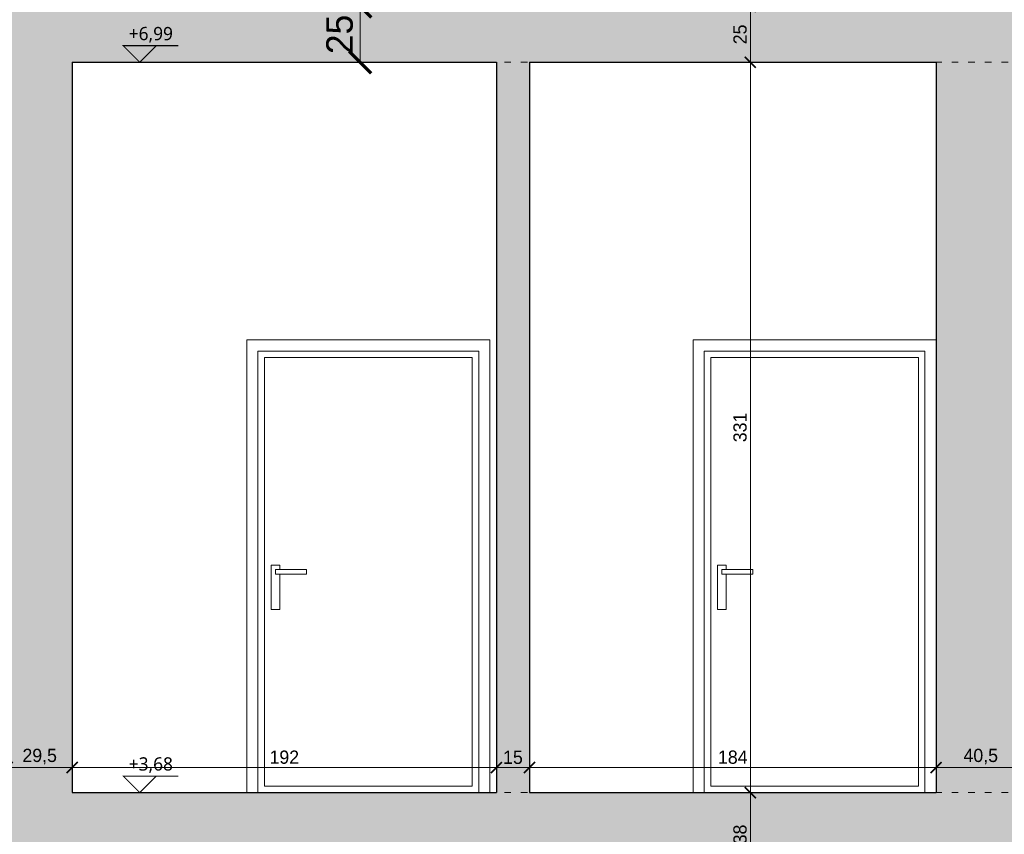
# Model space of a CAD drawing. Header units: millimetres. Extents: x -221 to 149158, y -114258 to 0.
# Tile 98 of 219: x 84614 to 85060, y -45393 to -45024. Entities that reach past the tile are written whole.
import ezdxf
from ezdxf.enums import TextEntityAlignment as Align

# ---------------------------------------------------------------- set-up
doc = ezdxf.new("R2010")
doc.units = ezdxf.units.MM
doc.linetypes.add('ACAD_ISO03W100', pattern=[30, 12, -18])
doc.layers.get('0').update_dxf_attribs({"lineweight": 0})
doc.layers.add('A-przekrycieram.ART', color=7, linetype='Continuous', lineweight=0, true_color=0xffffff)
for name, color, linetype, lineweight in [('opis..KF', 250, 'Continuous', 15), ('powierzchnie', 21, 'Continuous', 50), ('wymiar..KF', 12, 'Continuous', 5), ('wypełnienie istn..KF', 250, 'Continuous', 0), ('ściana pro..KF', 222, 'Continuous', 30)]:
    doc.layers.add(name, color=color, linetype=linetype, lineweight=lineweight)
doc.styles.add('ARCH', font='segoeuil.ttf')
doc.styles.add('kamil', font='GOTHIC.TTF')
doc.dimstyles.new('100..KF', dxfattribs={"dimtxt": 12, "dimasz": 10, "dimexe": 5, "dimexo": 5, "dimgap": 3, "dimtad": 1, "dimdec": 1, "dimrnd": 0.5, "dimtxsty": 'kamil', "dimblk": 'ARCHTICK', "dimcen": 0, "dimclrd": 256, "dimclre": 256, "dimclrt": 256, "dimadec": 0, "dimazin": 0, "dimtfac": 1, "dimtdec": 1, "dimtofl": 0, "dimtmove": 0, "dimatfit": 3, "dimfxl": 10, "dimfxlon": 1, "dimlwd": 0, "dimlwe": 0, "dimarcsym": 0})
doc.dimstyles.new('50..KF', dxfattribs={"dimscale": 0.5, "dimtxt": 12, "dimasz": 10, "dimexe": 5, "dimexo": 5, "dimgap": 3, "dimtad": 1, "dimdec": 1, "dimrnd": 0.5, "dimtxsty": 'kamil', "dimblk": 'ARCHTICK', "dimcen": 0, "dimclrd": 256, "dimclre": 256, "dimclrt": 256, "dimadec": 0, "dimazin": 0, "dimtfac": 1, "dimtdec": 1, "dimtofl": 0, "dimtmove": 0, "dimatfit": 3, "dimfxl": 10, "dimfxlon": 1, "dimlwd": 0, "dimlwe": 0, "dimarcsym": 0})

# ---------------------------------------------------------------- blocks, each defined once
blk = doc.blocks.new('*U1081')
at = {"layer": 'opis..KF', "const_width": 1}
blk.add_lwpolyline([(35, 15), (-15, 15), (0, 0), (15, 15)], dxfattribs=at)
at = {"layer": 'opis..KF', "linetype": 'ACAD_ISO03W100', "ltscale": 0.5}
blk.add_lwpolyline([(0, 0), (3753.14, 0)], dxfattribs=at)
at = {"layer": 'opis..KF', "style": 'ARCH'}
for tag, p in [('±2', (10, 26)), ('±22', (3763.14, 26))]:
    blk.add_attdef(tag, text='', height=12, dxfattribs=at).set_placement(p, align=Align.MIDDLE_CENTER)
blk = doc.blocks.new('_ArchTick')
at = {"color": 0, "linetype": 'ByBlock', "const_width": 0.15}
blk.add_lwpolyline([(-0.5, -0.5), (0.5, 0.5)], dxfattribs=at)
blk = doc.blocks.new('*D1142')
at = {"layer": 'Defpoints', "color": 0, "linetype": 'ByBlock', "transparency": 16777216}
for p in [(84608.59, -45287.79), (84638.03, -45362.42), (84638.03, -45373.79)]:
    blk.add_point(p, dxfattribs=at)
at = {"layer": 'wymiar..KF', "linetype": 'Continuous', "lineweight": 0, "transparency": 16777216}
for p, q in [((84608.59, -45357.42), (84608.59, -45364.92)), ((84638.03, -45367.42), (84638.03, -45359.92)), ((84608.59, -45362.42), (84638.03, -45362.42))]:
    blk.add_line(p, q, dxfattribs=at)
at = {"layer": 'wymiar..KF', "linetype": 'ByBlock', "lineweight": 0, "transparency": 16777216, "xscale": 5, "yscale": 5, "zscale": 5, "rotation": 180}
blk.add_blockref('_ArchTick', (84608.59, -45362.42), dxfattribs=at)
at = {"layer": 'wymiar..KF', "linetype": 'ByBlock', "lineweight": 0, "transparency": 16777216, "xscale": 5, "yscale": 5, "zscale": 5}
blk.add_blockref('_ArchTick', (84638.03, -45362.42), dxfattribs=at)
at = {"layer": 'wymiar..KF', "linetype": 'ByBlock', "transparency": 16777216, "insert": (84623.31, -45357.49), "char_height": 6, "attachment_point": 5, "style": 'kamil'}
blk.add_mtext('29,5', dxfattribs=at)
blk = doc.blocks.new('*D1143')
at = {"layer": 'Defpoints', "color": 0, "linetype": 'ByBlock', "transparency": 16777216}
for p in [(84830.03, -45362.42), (84638.03, -45373.79), (84830.03, -45373.79)]:
    blk.add_point(p, dxfattribs=at)
at = {"layer": 'wymiar..KF', "linetype": 'Continuous', "lineweight": 0, "transparency": 16777216}
for p, q in [((84638.03, -45367.42), (84638.03, -45359.92)), ((84830.03, -45367.42), (84830.03, -45359.92)), ((84638.03, -45362.42), (84830.03, -45362.42))]:
    blk.add_line(p, q, dxfattribs=at)
at = {"layer": 'wymiar..KF', "linetype": 'ByBlock', "lineweight": 0, "transparency": 16777216, "xscale": 5, "yscale": 5, "zscale": 5, "rotation": 180}
blk.add_blockref('_ArchTick', (84638.03, -45362.42), dxfattribs=at)
at = {"layer": 'wymiar..KF', "linetype": 'ByBlock', "lineweight": 0, "transparency": 16777216, "xscale": 5, "yscale": 5, "zscale": 5}
blk.add_blockref('_ArchTick', (84830.03, -45362.42), dxfattribs=at)
at = {"layer": 'wymiar..KF', "linetype": 'ByBlock', "transparency": 16777216, "insert": (84734.03, -45357.77), "char_height": 6, "attachment_point": 5, "style": 'kamil'}
blk.add_mtext('192', dxfattribs=at)
blk = doc.blocks.new('*D1144')
at = {"layer": 'Defpoints', "color": 0, "linetype": 'ByBlock', "transparency": 16777216}
for p in [(84845.03, -45362.42), (84830.03, -45373.79), (84845.03, -45373.79)]:
    blk.add_point(p, dxfattribs=at)
at = {"layer": 'wymiar..KF', "linetype": 'Continuous', "lineweight": 0, "transparency": 16777216}
for p, q in [((84830.03, -45367.42), (84830.03, -45359.92)), ((84845.03, -45367.42), (84845.03, -45359.92)), ((84830.03, -45362.42), (84845.03, -45362.42))]:
    blk.add_line(p, q, dxfattribs=at)
at = {"layer": 'wymiar..KF', "linetype": 'ByBlock', "lineweight": 0, "transparency": 16777216, "xscale": 5, "yscale": 5, "zscale": 5, "rotation": 180}
blk.add_blockref('_ArchTick', (84830.03, -45362.42), dxfattribs=at)
at = {"layer": 'wymiar..KF', "linetype": 'ByBlock', "lineweight": 0, "transparency": 16777216, "xscale": 5, "yscale": 5, "zscale": 5}
blk.add_blockref('_ArchTick', (84845.03, -45362.42), dxfattribs=at)
at = {"layer": 'wymiar..KF', "linetype": 'ByBlock', "transparency": 16777216, "insert": (84837.53, -45357.84), "char_height": 6, "attachment_point": 5, "style": 'kamil'}
blk.add_mtext('15', dxfattribs=at)
blk = doc.blocks.new('*D1145')
at = {"layer": 'Defpoints', "color": 0, "linetype": 'ByBlock', "transparency": 16777216}
for p in [(85029.03, -45362.42), (84845.03, -45373.79), (85029.03, -45373.79)]:
    blk.add_point(p, dxfattribs=at)
at = {"layer": 'wymiar..KF', "linetype": 'Continuous', "lineweight": 0, "transparency": 16777216}
for p, q in [((84845.03, -45367.42), (84845.03, -45359.92)), ((85029.03, -45367.42), (85029.03, -45359.92)), ((84845.03, -45362.42), (85029.03, -45362.42))]:
    blk.add_line(p, q, dxfattribs=at)
at = {"layer": 'wymiar..KF', "linetype": 'ByBlock', "lineweight": 0, "transparency": 16777216, "xscale": 5, "yscale": 5, "zscale": 5, "rotation": 180}
blk.add_blockref('_ArchTick', (84845.03, -45362.42), dxfattribs=at)
at = {"layer": 'wymiar..KF', "linetype": 'ByBlock', "lineweight": 0, "transparency": 16777216, "xscale": 5, "yscale": 5, "zscale": 5}
blk.add_blockref('_ArchTick', (85029.03, -45362.42), dxfattribs=at)
at = {"layer": 'wymiar..KF', "linetype": 'ByBlock', "transparency": 16777216, "insert": (84937.03, -45357.77), "char_height": 6, "attachment_point": 5, "style": 'kamil'}
blk.add_mtext('184', dxfattribs=at)
blk = doc.blocks.new('*D1146')
at = {"layer": 'Defpoints', "color": 0, "linetype": 'ByBlock', "transparency": 16777216}
for p in [(85069.53, -45362.42), (85029.03, -45373.79), (85069.53, -45373.79)]:
    blk.add_point(p, dxfattribs=at)
at = {"layer": 'wymiar..KF', "linetype": 'Continuous', "lineweight": 0, "transparency": 16777216}
for p, q in [((85029.03, -45367.42), (85029.03, -45359.92)), ((85069.53, -45367.42), (85069.53, -45359.92)), ((85029.03, -45362.42), (85069.53, -45362.42))]:
    blk.add_line(p, q, dxfattribs=at)
at = {"layer": 'wymiar..KF', "linetype": 'ByBlock', "lineweight": 0, "transparency": 16777216, "xscale": 5, "yscale": 5, "zscale": 5, "rotation": 180}
blk.add_blockref('_ArchTick', (85029.03, -45362.42), dxfattribs=at)
at = {"layer": 'wymiar..KF', "linetype": 'ByBlock', "lineweight": 0, "transparency": 16777216, "xscale": 5, "yscale": 5, "zscale": 5}
blk.add_blockref('_ArchTick', (85069.53, -45362.42), dxfattribs=at)
at = {"layer": 'wymiar..KF', "linetype": 'ByBlock', "transparency": 16777216, "insert": (85049.28, -45357.49), "char_height": 6, "attachment_point": 5, "style": 'kamil'}
blk.add_mtext('40,5', dxfattribs=at)
blk = doc.blocks.new('*D1162')
at = {"layer": 'Defpoints', "color": 0, "linetype": 'ByBlock', "transparency": 16777216}
for p in [(84890.36, -45017.79), (84885.06, -45043.02), (84944.99, -45043.02)]:
    blk.add_point(p, dxfattribs=at)
at = {"layer": 'wymiar..KF', "linetype": 'Continuous', "lineweight": 0, "transparency": 16777216}
for p, q in [((84939.99, -45017.79), (84947.49, -45017.79)), ((84944.99, -45017.79), (84944.99, -45043.02)), ((84939.99, -45043.02), (84947.49, -45043.02))]:
    blk.add_line(p, q, dxfattribs=at)
at = {"layer": 'wymiar..KF', "linetype": 'ByBlock', "lineweight": 0, "transparency": 16777216, "xscale": 5, "yscale": 5, "zscale": 5}
for p, rotation in [((84944.99, -45017.79), 90), ((84944.99, -45043.02), 270)]:
    blk.add_blockref('_ArchTick', p, dxfattribs=dict(at, rotation=rotation))
at = {"layer": 'wymiar..KF', "linetype": 'ByBlock', "transparency": 16777216, "insert": (84940.34, -45030.4), "char_height": 6, "attachment_point": 5, "rotation": 90, "style": 'kamil'}
blk.add_mtext('25', dxfattribs=at)
blk = doc.blocks.new('*D1163')
at = {"layer": 'Defpoints', "color": 0, "linetype": 'ByBlock', "transparency": 16777216}
for p in [(84885.06, -45043.02), (84944.99, -45373.79), (84944.99, -45373.79)]:
    blk.add_point(p, dxfattribs=at)
at = {"layer": 'wymiar..KF', "linetype": 'Continuous', "lineweight": 0, "transparency": 16777216}
for p, q in [((84939.99, -45043.02), (84947.49, -45043.02)), ((84944.99, -45043.02), (84944.99, -45373.79)), ((84944.99, -45373.79), (84947.49, -45373.79))]:
    blk.add_line(p, q, dxfattribs=at)
at = {"layer": 'wymiar..KF', "linetype": 'ByBlock', "lineweight": 0, "transparency": 16777216, "xscale": 5, "yscale": 5, "zscale": 5}
for p, rotation in [((84944.99, -45043.02), 90), ((84944.99, -45373.79), 270)]:
    blk.add_blockref('_ArchTick', p, dxfattribs=dict(at, rotation=rotation))
at = {"layer": 'wymiar..KF', "linetype": 'ByBlock', "transparency": 16777216, "insert": (84940.34, -45208.4), "char_height": 6, "attachment_point": 5, "rotation": 90, "style": 'kamil'}
blk.add_mtext('331', dxfattribs=at)
blk = doc.blocks.new('*D1164')
at = {"layer": 'Defpoints', "color": 0, "linetype": 'ByBlock', "transparency": 16777216}
for p in [(84944.99, -45373.79), (84944.99, -45411.69), (84944.99, -45411.69)]:
    blk.add_point(p, dxfattribs=at)
at = {"layer": 'wymiar..KF', "linetype": 'Continuous', "lineweight": 0, "transparency": 16777216}
for p, q in [((84944.99, -45373.79), (84947.49, -45373.79)), ((84944.99, -45373.79), (84944.99, -45411.69)), ((84944.99, -45411.69), (84947.49, -45411.69))]:
    blk.add_line(p, q, dxfattribs=at)
at = {"layer": 'wymiar..KF', "linetype": 'ByBlock', "lineweight": 0, "transparency": 16777216, "xscale": 5, "yscale": 5, "zscale": 5}
for p, rotation in [((84944.99, -45373.79), 90), ((84944.99, -45411.69), 270)]:
    blk.add_blockref('_ArchTick', p, dxfattribs=dict(at, rotation=rotation))
at = {"layer": 'wymiar..KF', "linetype": 'ByBlock', "transparency": 16777216, "insert": (84940.34, -45392.74), "char_height": 6, "attachment_point": 5, "rotation": 90, "style": 'kamil'}
blk.add_mtext('38', dxfattribs=at)
blk = doc.blocks.new('*D1652')
at = {"layer": 'Defpoints', "color": 0, "linetype": 'ByBlock', "transparency": 16777216}
for p in [(84744.76, -45017.79), (84768.41, -45017.79), (84744.76, -45043.02)]:
    blk.add_point(p, dxfattribs=at)
at = {"layer": 'powierzchnie', "linetype": 'Continuous', "lineweight": 0, "transparency": 16777216}
for p, q in [((84749.76, -45017.79), (84773.41, -45017.79)), ((84768.41, -45043.02), (84768.41, -45017.79)), ((84749.76, -45043.02), (84773.41, -45043.02))]:
    blk.add_line(p, q, dxfattribs=at)
at = {"layer": 'powierzchnie', "linetype": 'ByBlock', "lineweight": 0, "transparency": 16777216, "xscale": 10, "yscale": 10, "zscale": 10}
for p, rotation in [((84768.41, -45017.79), 90), ((84768.41, -45043.02), 270)]:
    blk.add_blockref('_ArchTick', p, dxfattribs=dict(at, rotation=rotation))
at = {"layer": 'powierzchnie', "linetype": 'ByBlock', "transparency": 16777216, "insert": (84759.11, -45030.4), "char_height": 12, "attachment_point": 5, "rotation": 90, "style": 'kamil'}
blk.add_mtext('25', dxfattribs=at)
blk = doc.blocks.new('*U1664')
at = {"layer": 'A-przekrycieram.ART'}
h = blk.add_hatch(color=256, dxfattribs=at)
h.dxf.hatch_style = 1
h.paths.add_polyline_path([(0, 2970), (6000, 2970), (6000, 0), (0, 0)])
h.paths.add_polyline_path([(200, 2870), (5900, 2870), (5900, 100), (200, 100)], flags=16)

msp = doc.modelspace()

# ---------------------------------------------------------------- hatches: boundary and pattern name
at = {"layer": 'wypełnienie istn..KF', "true_color": 0xc8c8c8}
h = msp.add_hatch(color=9, dxfattribs=at)
h.dxf.hatch_style = 1
h.paths.add_polyline_path([(84608.03, -45941.79), (84607.78, -44598.45), (84653.78, -44598.45), (84653.9, -45002.79), (86217.15, -45002.79), (86217.03, -44759.78), (86262.57, -44759.78), (86262.57, -45941.79), (86217.03, -45941.79), (86217.03, -45781.79), (84638.03, -45781.79), (84638.03, -45741.79), (84830.03, -45741.79), (84830.03, -45411.69), (84845.03, -45411.69), (84845.03, -45741.79), (85029.03, -45741.79), (85029.03, -45411.69), (85069.53, -45411.69), (85069.53, -45741.79), (85976.53, -45741.79), (85976.53, -45411.69), (86017.03, -45411.69), (86017.03, -45741.79), (86217.03, -45741.79), (86217.03, -45411.69), (84638.03, -45411.69), (84638.03, -45373.79), (84830.03, -45373.79), (84830.03, -45043.02), (84845.03, -45043.02), (84845.03, -45373.79), (85029.03, -45373.79), (85029.03, -45043.02), (85069.53, -45043.02), (85069.53, -45373.79), (85976.53, -45373.79), (85976.53, -45043.02), (86017.03, -45043.02), (86017.03, -45373.79), (86217.03, -45373.79), (86217.03, -45043.02), (84638.03, -45043.02), (84638.03, -45941.79), (84608.03, -45941.8)])

# ---------------------------------------------------------------- linework, layer by layer
at = {"layer": 'ściana pro..KF'}
for p, q in [((84638.03, -45043.02), (84830.03, -45043.02)), ((84638.03, -45043.02), (84638.03, -45373.79)), ((84830.03, -45043.02), (84830.03, -45373.79)), ((84845.03, -45043.02), (85029.03, -45043.02)), ((84845.03, -45043.02), (84845.03, -45373.79)), ((85029.03, -45043.02), (85029.03, -45373.79)), ((84638.03, -45373.79), (84830.03, -45373.79)), ((84845.03, -45373.79), (85029.03, -45373.79))]:
    msp.add_line(p, q, dxfattribs=at)
at = {"layer": 'ściana pro..KF', "color": 8, "lineweight": 9, "true_color": 0x737373}
for points in [[(84717.08, -45373.79), (84717.08, -45168.79), (84827.03, -45168.79), (84827.03, -45373.79), (84717.08, -45373.79)], [(84919.08, -45373.79), (84919.08, -45168.79), (85029.03, -45168.79), (85029.03, -45373.79), (84919.08, -45373.79)], [(84732.08, -45272.79), (84732.08, -45270.79), (84728.08, -45270.79), (84728.08, -45290.79), (84732.08, -45290.79), (84732.08, -45274.79)], [(84934.08, -45272.79), (84934.08, -45270.79), (84930.08, -45270.79), (84930.08, -45290.79), (84934.08, -45290.79), (84934.08, -45274.79)]]:
    msp.add_lwpolyline(points, dxfattribs=at)
for points in [[(84722.08, -45373.79), (84722.08, -45173.79), (84822.03, -45173.79), (84822.03, -45373.79)], [(84924.08, -45373.79), (84924.08, -45173.79), (85024.03, -45173.79), (85024.03, -45373.79)], [(84725.08, -45370.79), (84725.08, -45176.79), (84819.03, -45176.79), (84819.03, -45370.79)], [(84927.08, -45370.79), (84927.08, -45176.79), (85021.03, -45176.79), (85021.03, -45370.79)], [(84730.08, -45272.79), (84744.08, -45272.79), (84744.08, -45274.79), (84730.08, -45274.79)], [(84932.08, -45272.79), (84946.08, -45272.79), (84946.08, -45274.79), (84932.08, -45274.79)]]:
    msp.add_lwpolyline(points, close=True, dxfattribs=at)

# ---------------------------------------------------------------- block references
msp.add_blockref('*U1664', (81730.08, -46666.02))
at = {"layer": 'wymiar..KF'}
ref = msp.add_blockref('*U1081', (84668.63, -45043.02), dxfattribs=dict(at, xscale=0.5, yscale=0.5, zscale=0.5))
ref.add_attrib('±2', '+6,99', dxfattribs={"layer": 'opis..KF', "height": 6, "style": 'ARCH'}).set_placement((84673.63, -45030.02), align=Align.MIDDLE_CENTER)
ref = msp.add_blockref('*U1081', (84668.63, -45373.79), dxfattribs=dict(at, xscale=0.5, yscale=0.5, zscale=0.5))
ref.add_attrib('±2', '+3,68', dxfattribs={"layer": 'opis..KF', "height": 6, "style": 'ARCH'}).set_placement((84673.63, -45360.79), align=Align.MIDDLE_CENTER)

# ---------------------------------------------------------------- dimensions: what is measured, and where the dimension line sits
at = {"layer": 'powierzchnie', "linetype": 'ByBlock'}
dim = msp.add_linear_dim(base=(84768.41, -45017.79), p1=(84744.76, -45043.02), p2=(84744.76, -45017.79), angle=90, dimstyle='100..KF', override={"dimfxl": 20}, dxfattribs=at)
dim.commit()
dim.dimension.update_dxf_attribs({"geometry": '*D1652', "text_midpoint": (84759.11, -45030.4)})
at = {"layer": 'wymiar..KF', "linetype": 'ByBlock'}
for base, p1, p2, picture, middle in [((84944.99, -45043.02), (84890.36, -45017.79), (84885.06, -45043.02), '*D1162', (84940.34, -45030.4)), ((84944.99, -45373.79), (84885.06, -45043.02), (84944.99, -45373.79), '*D1163', (84940.34, -45208.4)), ((84944.99, -45411.69), (84944.99, -45373.79), (84944.99, -45411.69), '*D1164', (84940.34, -45392.74))]:
    dim = msp.add_linear_dim(base=base, p1=p1, p2=p2, angle=90, dimstyle='50..KF', override={"dimtmove": 1}, dxfattribs=at)
    dim.commit()
    dim.dimension.update_dxf_attribs({"geometry": picture, "text_midpoint": middle})
for base, p1, p2, picture, middle in [((84638.03, -45362.42), (84608.59, -45287.79), (84638.03, -45373.79), '*D1142', (84623.31, -45357.49)), ((84830.03, -45362.42), (84638.03, -45373.79), (84830.03, -45373.79), '*D1143', (84734.03, -45357.77)), ((84845.03, -45362.42), (84830.03, -45373.79), (84845.03, -45373.79), '*D1144', (84837.53, -45357.84)), ((85029.03, -45362.42), (84845.03, -45373.79), (85029.03, -45373.79), '*D1145', (84937.03, -45357.77)), ((85069.53, -45362.42), (85029.03, -45373.79), (85069.53, -45373.79), '*D1146', (85049.28, -45357.49))]:
    dim = msp.add_linear_dim(base=base, p1=p1, p2=p2, dimstyle='50..KF', override={"dimtmove": 1}, dxfattribs=at)
    dim.commit()
    dim.dimension.update_dxf_attribs({"geometry": picture, "text_midpoint": middle})

doc.saveas('drawing.dxf')
